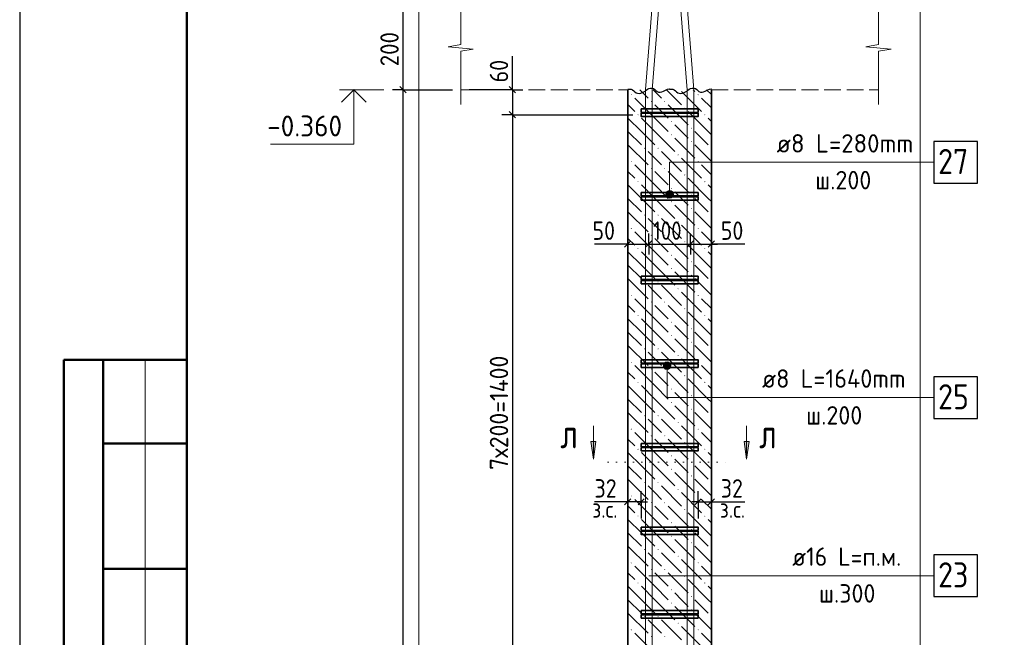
# Model space of a CAD drawing. Header units: millimetres. Extents: x 0 to 42000, y 0 to 29700.
# Tile 3 of 18: x 0 to 11784, y 12181 to 19568. Entities that reach past the tile are written whole.
import ezdxf

# ---------------------------------------------------------------- set-up
doc = ezdxf.new("R2010")
doc.units = ezdxf.units.MM
doc.linetypes.add('______2', pattern=[270, 200, -70])
doc.linetypes.add('______9', pattern=[100, 0, -100])
for name, color, linetype, lineweight in [('S1 Продольная арматура', 7, 'Continuous', 35), ('Standard', 7, 'Continuous', 25), ('ЖБ Перекрытие верхний уровень', 7, '______2', 25), ('ЖБ Пилон', 7, 'Continuous', 35), ('Затяжка', 52, 'Continuous', 25), ('Позиционная метка линия выноска', 7, 'Continuous', 13), ('Примечания', 7, 'Continuous', 13), ('Узлы символ', 7, 'Continuous', 25)]:
    doc.layers.add(name, color=color, linetype=linetype, lineweight=lineweight)
doc.layers.add('Размерная выноска', color=7, linetype='Continuous')
doc.layers.add('Хомут', color=7, linetype='Continuous', lineweight=25, true_color=0x6e3c1e)
doc.styles.add('ISOCPEUR', font='txt')

msp = doc.modelspace()

# ---------------------------------------------------------------- hatches: boundary and pattern name
at = {"layer": 'ЖБ Пилон', "linetype": 'Continuous', "lineweight": 18, "transparency": 33554687}
for points in [[(7313, 18671), (7320, 18677), (7326, 18671), (7320, 18664)], [(8113, 18671), (8120, 18677), (8126, 18671), (8120, 18664)], [(7553, 18591), (7560, 18597), (7566, 18591), (7560, 18584)], [(7713, 18591), (7720, 18597), (7726, 18591), (7720, 18584)], [(7953, 18511), (7960, 18517), (7966, 18511), (7960, 18504)], [(7393, 18431), (7400, 18437), (7406, 18431), (7400, 18424)], [(8193, 18431), (8200, 18437), (8206, 18431), (8200, 18424)], [(7793, 18351), (7800, 18357), (7806, 18351), (7800, 18344)], [(8033, 18271), (8040, 18277), (8046, 18271), (8040, 18264)], [(7793, 18191), (7800, 18197), (7806, 18191), (7800, 18184)], [(7473, 18031), (7480, 18037), (7486, 18031), (7480, 18024)], [(7633, 18031), (7640, 18037), (7646, 18031), (7640, 18024)], [(8033, 18111), (8040, 18117), (8046, 18111), (8040, 18104)], [(8273, 18031), (8278, 18035), (8278, 18026)], [(7873, 17951), (7880, 17957), (7886, 17951), (7880, 17944)], [(7313, 17871), (7320, 17877), (7326, 17871), (7320, 17864)], [(7553, 17791), (7560, 17797), (7566, 17791), (7560, 17784)], [(7713, 17791), (7720, 17797), (7726, 17791), (7720, 17784)], [(8113, 17871), (8120, 17877), (8126, 17871), (8120, 17864)], [(7953, 17711), (7960, 17717), (7966, 17711), (7960, 17704)], [(7393, 17631), (7400, 17637), (7406, 17631), (7400, 17624)], [(8193, 17631), (8200, 17637), (8206, 17631), (8200, 17624)], [(7793, 17551), (7800, 17557), (7806, 17551), (7800, 17544)], [(8033, 17471), (8040, 17477), (8046, 17471), (8040, 17464)], [(7793, 17391), (7800, 17397), (7806, 17391), (7800, 17384)], [(7473, 17231), (7480, 17237), (7486, 17231), (7480, 17224)], [(7633, 17231), (7640, 17237), (7646, 17231), (7640, 17224)], [(8033, 17311), (8040, 17317), (8046, 17311), (8040, 17304)], [(8273, 17231), (8278, 17235), (8278, 17226)], [(7873, 17151), (7880, 17157), (7886, 17151), (7880, 17144)], [(7313, 17071), (7320, 17077), (7326, 17071), (7320, 17064)], [(7553, 16991), (7560, 16997), (7566, 16991), (7560, 16984)], [(7713, 16991), (7720, 16997), (7726, 16991), (7720, 16984)], [(8113, 17071), (8120, 17077), (8126, 17071), (8120, 17064)], [(7953, 16911), (7960, 16917), (7966, 16911), (7960, 16904)], [(7393, 16831), (7400, 16837), (7406, 16831), (7400, 16824)], [(7793, 16751), (7800, 16757), (7806, 16751), (7800, 16744)], [(8193, 16831), (8200, 16837), (8206, 16831), (8200, 16824)], [(8033, 16671), (8040, 16677), (8046, 16671), (8040, 16664)], [(7793, 16591), (7800, 16597), (7806, 16591), (7800, 16584)], [(8033, 16511), (8040, 16517), (8046, 16511), (8040, 16504)], [(7473, 16431), (7480, 16437), (7486, 16431), (7480, 16424)], [(7633, 16431), (7640, 16437), (7646, 16431), (7640, 16424)], [(8273, 16431), (8278, 16435), (8278, 16426)], [(7313, 16271), (7320, 16277), (7326, 16271), (7320, 16264)], [(7873, 16351), (7880, 16357), (7886, 16351), (7880, 16344)], [(8113, 16271), (8120, 16277), (8126, 16271), (8120, 16264)], [(7553, 16191), (7560, 16197), (7566, 16191), (7560, 16184)], [(7713, 16191), (7720, 16197), (7726, 16191), (7720, 16184)], [(7393, 16031), (7400, 16037), (7406, 16031), (7400, 16024)], [(7953, 16111), (7960, 16117), (7966, 16111), (7960, 16104)], [(8193, 16031), (8200, 16037), (8206, 16031), (8200, 16024)], [(7793, 15951), (7800, 15957), (7806, 15951), (7800, 15944)], [(7793, 15791), (7800, 15797), (7806, 15791), (7800, 15784)], [(8033, 15871), (8040, 15877), (8046, 15871), (8040, 15864)], [(8033, 15711), (8040, 15717), (8046, 15711), (8040, 15704)], [(7473, 15631), (7480, 15637), (7486, 15631), (7480, 15624)], [(7633, 15631), (7640, 15637), (7646, 15631), (7640, 15624)], [(7873, 15551), (7880, 15557), (7886, 15551), (7880, 15544)], [(8273, 15631), (8278, 15635), (8278, 15626)], [(7313, 15471), (7320, 15477), (7326, 15471), (7320, 15464)], [(8113, 15471), (8120, 15477), (8126, 15471), (8120, 15464)], [(7553, 15391), (7560, 15397), (7566, 15391), (7560, 15384)], [(7713, 15391), (7720, 15397), (7726, 15391), (7720, 15384)], [(7393, 15231), (7400, 15237), (7406, 15231), (7400, 15224)], [(7953, 15311), (7960, 15317), (7966, 15311), (7960, 15304)], [(8193, 15231), (8200, 15237), (8206, 15231), (8200, 15224)], [(7793, 15151), (7800, 15157), (7806, 15151), (7800, 15144)], [(7793, 14991), (7800, 14997), (7806, 14991), (7800, 14984)], [(8033, 15071), (8040, 15077), (8046, 15071), (8040, 15064)], [(8033, 14911), (8040, 14917), (8046, 14911), (8040, 14904)], [(7473, 14831), (7480, 14837), (7486, 14831), (7480, 14824)], [(7633, 14831), (7640, 14837), (7646, 14831), (7640, 14824)], [(7873, 14751), (7880, 14757), (7886, 14751), (7880, 14744)], [(8273, 14831), (8278, 14835), (8278, 14826)], [(7313, 14671), (7320, 14677), (7326, 14671), (7320, 14664)], [(8113, 14671), (8120, 14677), (8126, 14671), (8120, 14664)], [(7553, 14591), (7560, 14597), (7566, 14591), (7560, 14584)], [(7713, 14591), (7720, 14597), (7726, 14591), (7720, 14584)], [(7953, 14511), (7960, 14517), (7966, 14511), (7960, 14504)], [(7393, 14431), (7400, 14437), (7406, 14431), (7400, 14424)], [(8193, 14431), (8200, 14437), (8206, 14431), (8200, 14424)], [(7793, 14351), (7800, 14357), (7806, 14351), (7800, 14344)], [(8033, 14271), (8040, 14277), (8046, 14271), (8040, 14264)], [(7793, 14191), (7800, 14197), (7806, 14191), (7800, 14184)], [(7473, 14031), (7480, 14037), (7486, 14031), (7480, 14024)], [(7633, 14031), (7640, 14037), (7646, 14031), (7640, 14024)], [(8033, 14111), (8040, 14117), (8046, 14111), (8040, 14104)], [(8273, 14031), (8278, 14035), (8278, 14026)], [(7873, 13951), (7880, 13957), (7886, 13951), (7880, 13944)], [(7313, 13871), (7320, 13877), (7326, 13871), (7320, 13864)], [(7553, 13791), (7560, 13797), (7566, 13791), (7560, 13784)], [(7713, 13791), (7720, 13797), (7726, 13791), (7720, 13784)], [(8113, 13871), (8120, 13877), (8126, 13871), (8120, 13864)], [(7953, 13711), (7960, 13717), (7966, 13711), (7960, 13704)], [(7393, 13631), (7400, 13637), (7406, 13631), (7400, 13624)], [(7793, 13551), (7800, 13557), (7806, 13551), (7800, 13544)], [(8193, 13631), (8200, 13637), (8206, 13631), (8200, 13624)], [(8033, 13471), (8040, 13477), (8046, 13471), (8040, 13464)], [(7793, 13391), (7800, 13397), (7806, 13391), (7800, 13384)], [(8033, 13311), (8040, 13317), (8046, 13311), (8040, 13304)], [(7473, 13231), (7480, 13237), (7486, 13231), (7480, 13224)], [(7633, 13231), (7640, 13237), (7646, 13231), (7640, 13224)], [(8273, 13231), (8278, 13235), (8278, 13226)], [(7873, 13151), (7880, 13157), (7886, 13151), (7880, 13144)], [(7313, 13071), (7320, 13077), (7326, 13071), (7320, 13064)], [(7553, 12991), (7560, 12997), (7566, 12991), (7560, 12984)], [(7713, 12991), (7720, 12997), (7726, 12991), (7720, 12984)], [(8113, 13071), (8120, 13077), (8126, 13071), (8120, 13064)], [(7953, 12911), (7960, 12917), (7966, 12911), (7960, 12904)], [(7393, 12831), (7400, 12837), (7406, 12831), (7400, 12824)], [(7793, 12751), (7800, 12757), (7806, 12751), (7800, 12744)], [(8193, 12831), (8200, 12837), (8206, 12831), (8200, 12824)], [(8033, 12671), (8040, 12677), (8046, 12671), (8040, 12664)], [(7793, 12591), (7800, 12597), (7806, 12591), (7800, 12584)], [(8033, 12511), (8040, 12517), (8046, 12511), (8040, 12504)], [(7473, 12431), (7480, 12437), (7486, 12431), (7480, 12424)], [(7633, 12431), (7640, 12437), (7646, 12431), (7640, 12424)], [(8273, 12431), (8278, 12435), (8278, 12426)], [(7313, 12271), (7320, 12277), (7326, 12271), (7320, 12264)], [(7873, 12351), (7880, 12357), (7886, 12351), (7880, 12344)], [(8113, 12271), (8120, 12277), (8126, 12271), (8120, 12264)], [(7553, 12191), (7560, 12197), (7566, 12191), (7560, 12184)], [(7713, 12191), (7720, 12197), (7726, 12191), (7720, 12184)]]:
    msp.add_hatch(color=7, dxfattribs=at).paths.add_polyline_path(points, flags=16)
at = {"layer": 'Позиционная метка линия выноска', "linetype": 'Continuous', "lineweight": 13, "transparency": 33554687}
for points in [[(7817, 17503), (7739, 17503), (7733, 17480)], [(7817, 17503), (7733, 17480), (7823, 17480)], [(7823, 17480), (7733, 17480), (7739, 17458)], [(7800, 17519), (7755, 17519), (7739, 17503)], [(7800, 17519), (7739, 17503), (7817, 17503)], [(7823, 17480), (7739, 17458), (7817, 17458)], [(7817, 17458), (7739, 17458), (7755, 17441)], [(7755, 17519), (7800, 17519), (7778, 17525)], [(7817, 17458), (7755, 17441), (7800, 17441)], [(7800, 17441), (7755, 17441), (7778, 17435)], [(7703, 15430), (7793, 15430), (7787, 15453)], [(7703, 15430), (7787, 15453), (7709, 15453)], [(7709, 15453), (7787, 15453), (7770, 15469)], [(7709, 15453), (7770, 15469), (7725, 15469)], [(7725, 15469), (7770, 15469), (7748, 15475)], [(7709, 15408), (7793, 15430), (7703, 15430)], [(7709, 15408), (7787, 15408), (7793, 15430)], [(7725, 15391), (7787, 15408), (7709, 15408)], [(7725, 15391), (7770, 15391), (7787, 15408)], [(7770, 15391), (7725, 15391), (7748, 15385)]]:
    msp.add_hatch(color=7, dxfattribs=at).paths.add_polyline_path(points)
at = {"layer": 'Узлы символ', "linetype": 'Continuous', "lineweight": 13, "transparency": 33554687}
for points in [[(6896, 14522), (6866, 14312), (6836, 14522)], [(8730, 14522), (8700, 14312), (8670, 14522)]]:
    msp.add_hatch(color=7, dxfattribs=at).paths.add_polyline_path(points, flags=16)

# ---------------------------------------------------------------- linework, layer by layer
at = {"layer": 'S1 Продольная арматура', "color": 7, "linetype": 'Continuous', "lineweight": 18, "transparency": 33554687}
for points in [[(7488, 5030), (7488, 18734), (7568, 19734), (7568, 26380), (7648, 26380), (7648, 19731), (7568, 18730), (7568, 5030), (7488, 5030)], [(7488, 5030), (7488, 18734), (7568, 19734), (7568, 26380), (7648, 26380), (7648, 19731), (7568, 18730), (7568, 5030), (7488, 5030)], [(7488, 5030), (7488, 18734), (7568, 19734), (7568, 26380), (7648, 26380), (7648, 19731), (7568, 18730), (7568, 5030), (7488, 5030)], [(7488, 5030), (7488, 18734), (7568, 19734), (7568, 26380), (7648, 26380), (7648, 19731), (7568, 18730), (7568, 5030), (7488, 5030)], [(7488, 5030), (7488, 18734), (7568, 19734), (7568, 26380), (7648, 26380), (7648, 19731), (7568, 18730), (7568, 5030), (7488, 5030)], [(7488, 5030), (7488, 18734), (7568, 19734), (7568, 26380), (7648, 26380), (7648, 19731), (7568, 18730), (7568, 5030), (7488, 5030)], [(7988, 5030), (7988, 18730), (7908, 19731), (7908, 26380), (7988, 26380), (7988, 19734), (8068, 18734), (8068, 5030), (7988, 5030)], [(7988, 5030), (7988, 18730), (7908, 19731), (7908, 26380), (7988, 26380), (7988, 19734), (8068, 18734), (8068, 5030), (7988, 5030)], [(7988, 5030), (7988, 18730), (7908, 19731), (7908, 26380), (7988, 26380), (7988, 19734), (8068, 18734), (8068, 5030), (7988, 5030)], [(7988, 5030), (7988, 18730), (7908, 19731), (7908, 26380), (7988, 26380), (7988, 19734), (8068, 18734), (8068, 5030), (7988, 5030)], [(7988, 5030), (7988, 18730), (7908, 19731), (7908, 26380), (7988, 26380), (7988, 19734), (8068, 18734), (8068, 5030), (7988, 5030)], [(7988, 5030), (7988, 18730), (7908, 19731), (7908, 26380), (7988, 26380), (7988, 19734), (8068, 18734), (8068, 5030), (7988, 5030)]]:
    msp.add_lwpolyline(points, dxfattribs=at)
at = {"layer": 'S1 Продольная арматура', "color": 7, "linetype": 'Continuous', "lineweight": 25, "transparency": 33554687}
msp.add_lwpolyline([(10941, 12668), (11461, 12668), (11461, 13168), (10941, 13168), (10941, 12668)], dxfattribs=at)
at = {"layer": 'Standard', "color": 7, "linetype": 'Continuous', "lineweight": 25, "transparency": 33554687}
for p, q in [((2000, 29200), (2000, 1058)), ((4549, 18768), (4624, 18693)), ((5859, 18768), (5934, 18693)), ((5859, 18468), (5934, 18393)), ((7240, 16848), (7315, 16923)), ((7490, 16848), (7565, 16923)), ((7990, 16848), (8065, 16923)), ((8240, 16848), (8315, 16923)), ((7315, 13839), (7240, 13764)), ((7475, 13839), (7400, 13764)), ((8080, 13764), (8155, 13839)), ((8240, 13764), (8315, 13839))]:
    msp.add_line(p, q, dxfattribs=at)
at = {"layer": 'Standard', "color": 7, "linetype": 'Continuous', "lineweight": -3, "transparency": 33554687}
for p, q in [((4586, 19730), (4586, 18730)), ((5896, 18730), (5896, 18805)), ((4586, 18730), (4461, 18730)), ((4586, 18730), (4711, 18730)), ((4586, 18730), (5178, 18730)), ((4586, 18730), (4586, 5030)), ((5896, 18730), (5771, 18730)), ((5896, 18730), (6021, 18730)), ((5896, 18730), (5896, 18430)), ((5896, 18430), (5771, 18430)), ((5896, 18430), (6021, 18430)), ((5896, 18430), (7338, 18430)), ((5896, 18430), (5896, 11430)), ((7278, 16885), (7278, 17010)), ((7528, 16885), (7528, 17010)), ((8028, 16885), (8028, 17010)), ((8278, 16885), (8278, 17010)), ((7278, 16885), (7203, 16885)), ((7278, 16885), (7278, 16760)), ((7278, 16885), (7278, 16885)), ((7278, 16885), (7528, 16885)), ((7528, 16885), (7528, 16760)), ((7528, 16885), (7528, 16885)), ((7528, 16885), (8028, 16885)), ((8028, 16885), (8028, 16760)), ((8028, 16885), (8028, 16885)), ((8028, 16885), (8278, 16885)), ((8278, 16885), (8278, 16760)), ((8278, 16885), (8278, 16885)), ((8278, 16885), (8353, 16885)), ((7278, 13802), (7278, 13927)), ((7438, 13802), (7438, 13927)), ((8118, 13802), (8118, 13927)), ((8278, 13802), (8278, 13927)), ((7278, 13802), (7203, 13802)), ((7278, 13802), (7278, 13677)), ((7278, 13802), (7278, 13802)), ((7438, 13802), (7278, 13802)), ((7438, 13802), (7438, 13677)), ((7438, 13802), (7438, 13600)), ((7438, 13802), (7513, 13802)), ((8118, 13802), (8043, 13802)), ((8118, 13802), (8118, 13677)), ((8118, 13802), (8118, 13600)), ((8118, 13802), (8278, 13802)), ((8278, 13802), (8278, 13677)), ((8278, 13802), (8278, 13802)), ((8278, 13802), (8353, 13802))]:
    msp.add_line(p, q, dxfattribs=at)
at = {"layer": 'Standard', "color": 7, "linetype": 'Continuous', "lineweight": 13, "transparency": 33554687}
for p, q in [((4356, 18730), (3826, 18730)), ((1500, 15500), (1500, 9000))]:
    msp.add_line(p, q, dxfattribs=at)
at = {"layer": 'Standard', "color": 7, "linetype": 'Continuous', "lineweight": 50, "transparency": 33554687}
for p, q in [((6, 15500), (0, 15500)), ((2000, 15500), (527, 15500)), ((527, 15500), (527, 9000)), ((527, 15500), (527, 9000)), ((1000, 15500), (1000, 9000)), ((2000, 14500), (1000, 14500)), ((2000, 13000), (1000, 13000))]:
    msp.add_line(p, q, dxfattribs=at)
at = {"layer": 'Standard', "color": 7, "linetype": 'Continuous', "lineweight": 25, "transparency": 33554687}
msp.add_lwpolyline([(0, 0), (42000, 0), (42000, 29700), (0, 29700), (0, 0)], close=True, dxfattribs=at)
at = {"layer": 'Standard', "color": 7, "linetype": 'Continuous', "lineweight": 50, "transparency": 33554687}
msp.add_lwpolyline([(2000, 29200), (41500, 29200), (41500, 500), (2000, 500), (2000, 29200)], close=True, dxfattribs=at)
at = {"layer": 'Standard', "color": 7, "linetype": 'Continuous', "lineweight": 13, "transparency": 33554687}
for points in [[(23000, 29200), (2000, 29200), (2000, 500), (23000, 500), (23000, 29200)], [(4000, 18730), (4000, 18080), (3000, 18080)]]:
    msp.add_lwpolyline(points, dxfattribs=at)
at = {"layer": 'Standard', "color": 254, "linetype": 'Continuous', "lineweight": 13, "true_color": 0xc4c4ff, "transparency": 33554687}
msp.add_lwpolyline([(4778, 1530), (10778, 1530), (10778, 27230), (4778, 27230), (4778, 1530)], dxfattribs=at)
at = {"layer": 'Standard', "color": 7, "linetype": 'Continuous', "lineweight": 35, "transparency": 33554687}
msp.add_lwpolyline([(4148, 18582), (4000, 18730), (3852, 18582)], dxfattribs=at)
at = {"layer": 'Standard', "color": 7, "linetype": 'Continuous', "lineweight": -3, "transparency": 33554687}
msp.add_lwpolyline([(5896, 18730), (5879, 18730), (5879, 18730), (5879, 18730), (5879, 18730), (5879, 18730), (5879, 18730), (5378, 18730)], dxfattribs=at)
at = {"layer": 'ЖБ Перекрытие верхний уровень', "color": 7, "linetype": '______2', "lineweight": 18, "transparency": 33554687}
for p, q in [((5278, 18730), (7278, 18730)), ((8278, 18730), (10278, 18730))]:
    msp.add_line(p, q, dxfattribs=at)
at = {"layer": 'ЖБ Пилон', "color": 7, "linetype": 'Continuous', "lineweight": 35, "transparency": 33554687}
for p, q in [((7278, 18730), (7278, 5030)), ((8278, 5030), (8278, 18730))]:
    msp.add_line(p, q, dxfattribs=at)
at = {"layer": 'ЖБ Пилон', "color": 9, "linetype": 'Continuous', "lineweight": 18, "true_color": 0xc7c7c7, "transparency": 33554687}
for p, q in [((7278, 18712), (7280, 18711)), ((7600, 18391), (7360, 18631)), ((7420, 18730), (7520, 18631)), ((7600, 18711), (7580, 18730)), ((7680, 18631), (7600, 18711)), ((7740, 18730), (7920, 18551)), ((7920, 18711), (8160, 18471)), ((8060, 18730), (8080, 18711)), ((8278, 18512), (8160, 18631)), ((8220, 18730), (8278, 18672)), ((7278, 18552), (7360, 18471)), ((7600, 18551), (7760, 18391)), ((7760, 18551), (8000, 18311)), ((7440, 18231), (7278, 18392)), ((7440, 18391), (7600, 18231)), ((7600, 18391), (7760, 18231)), ((8240, 18231), (8000, 18471)), ((8240, 18391), (8278, 18352)), ((7920, 18231), (7840, 18311)), ((7280, 18231), (7440, 18071)), ((7440, 18231), (7600, 18071)), ((7600, 18231), (7840, 17991)), ((7840, 18151), (8080, 17911)), ((8000, 18151), (7920, 18231)), ((8080, 18231), (8240, 18071)), ((8240, 18231), (8278, 18192)), ((7280, 18071), (7520, 17831)), ((8080, 18071), (8278, 17872)), ((7278, 17912), (7280, 17911)), ((7600, 17911), (7520, 17991)), ((7680, 17991), (7920, 17751)), ((7600, 17591), (7360, 17831)), ((7680, 17831), (7600, 17911)), ((7920, 17911), (8160, 17671)), ((8278, 17712), (8160, 17831)), ((7278, 17752), (7360, 17671)), ((7600, 17751), (7760, 17591)), ((7760, 17751), (8000, 17511)), ((7440, 17431), (7278, 17592)), ((7440, 17591), (7600, 17431)), ((7600, 17591), (7760, 17431)), ((8240, 17431), (8000, 17671)), ((8240, 17591), (8278, 17552)), ((7920, 17431), (7840, 17511)), ((7280, 17431), (7440, 17271)), ((7440, 17431), (7600, 17271)), ((7600, 17431), (7840, 17191)), ((7840, 17351), (8080, 17111)), ((8000, 17351), (7920, 17431)), ((8080, 17431), (8240, 17271)), ((8240, 17431), (8278, 17392)), ((7280, 17271), (7520, 17031)), ((8080, 17271), (8278, 17072)), ((7278, 17112), (7280, 17111)), ((7600, 17111), (7520, 17191)), ((7680, 17031), (7600, 17111)), ((7680, 17191), (7920, 16951)), ((7920, 17111), (8160, 16871)), ((7600, 16791), (7360, 17031)), ((8278, 16912), (8160, 17031)), ((7278, 16952), (7360, 16871)), ((7600, 16951), (7760, 16791)), ((7760, 16951), (8000, 16711)), ((8240, 16631), (8000, 16871)), ((7440, 16631), (7278, 16792)), ((7440, 16791), (7600, 16631)), ((7600, 16791), (7760, 16631)), ((8240, 16791), (8278, 16752)), ((7280, 16631), (7440, 16471)), ((7440, 16631), (7600, 16471)), ((7600, 16631), (7840, 16391)), ((7920, 16631), (7840, 16711)), ((8000, 16551), (7920, 16631)), ((8080, 16631), (8240, 16471)), ((8240, 16631), (8278, 16592)), ((7840, 16551), (8080, 16311)), ((7280, 16471), (7520, 16231)), ((7600, 16311), (7520, 16391)), ((7680, 16391), (7920, 16151)), ((8080, 16471), (8278, 16272)), ((7278, 16312), (7280, 16311)), ((7680, 16231), (7600, 16311)), ((7920, 16311), (8160, 16071)), ((7278, 16152), (7360, 16071)), ((7600, 15991), (7360, 16231)), ((7600, 16151), (7760, 15991)), ((7760, 16151), (8000, 15911)), ((8278, 16112), (8160, 16231)), ((8240, 15831), (8000, 16071)), ((7440, 15831), (7278, 15992)), ((7440, 15991), (7600, 15831)), ((7600, 15991), (7760, 15831)), ((7920, 15831), (7840, 15911)), ((8240, 15991), (8278, 15952)), ((7280, 15831), (7440, 15671)), ((7440, 15831), (7600, 15671)), ((7600, 15831), (7840, 15591)), ((8000, 15751), (7920, 15831)), ((8080, 15831), (8240, 15671)), ((8240, 15831), (8278, 15792)), ((7840, 15751), (8080, 15511)), ((7280, 15671), (7520, 15431)), ((7600, 15511), (7520, 15591)), ((7680, 15591), (7920, 15351)), ((8080, 15671), (8278, 15472)), ((7278, 15512), (7280, 15511)), ((7680, 15431), (7600, 15511)), ((7920, 15511), (8160, 15271)), ((7278, 15352), (7360, 15271)), ((7600, 15191), (7360, 15431)), ((7600, 15351), (7760, 15191)), ((7760, 15351), (8000, 15111)), ((8278, 15312), (8160, 15431)), ((8240, 15031), (8000, 15271)), ((7440, 15031), (7278, 15192)), ((7440, 15191), (7600, 15031)), ((7600, 15191), (7760, 15031)), ((7920, 15031), (7840, 15111)), ((8240, 15191), (8278, 15152)), ((7280, 15031), (7440, 14871)), ((7440, 15031), (7600, 14871)), ((7600, 15031), (7840, 14791)), ((8000, 14951), (7920, 15031)), ((8080, 15031), (8240, 14871)), ((8240, 15031), (8278, 14992)), ((7280, 14871), (7520, 14631)), ((7840, 14951), (8080, 14711)), ((8080, 14871), (8278, 14672)), ((7600, 14711), (7520, 14791)), ((7680, 14791), (7920, 14551)), ((7278, 14712), (7280, 14711)), ((7600, 14391), (7360, 14631)), ((7680, 14631), (7600, 14711)), ((7920, 14711), (8160, 14471)), ((8278, 14512), (8160, 14631)), ((7278, 14552), (7360, 14471)), ((7600, 14551), (7760, 14391)), ((7760, 14551), (8000, 14311)), ((7440, 14231), (7278, 14392)), ((7440, 14391), (7600, 14231)), ((7600, 14391), (7760, 14231)), ((8240, 14231), (8000, 14471)), ((8240, 14391), (8278, 14352)), ((7920, 14231), (7840, 14311)), ((7280, 14231), (7440, 14071)), ((7440, 14231), (7600, 14071)), ((7600, 14231), (7840, 13991)), ((7840, 14151), (8080, 13911)), ((8000, 14151), (7920, 14231)), ((8080, 14231), (8240, 14071)), ((8240, 14231), (8278, 14192)), ((7280, 14071), (7520, 13831)), ((8080, 14071), (8278, 13872)), ((7278, 13912), (7280, 13911)), ((7600, 13911), (7520, 13991)), ((7680, 13831), (7600, 13911)), ((7680, 13991), (7920, 13751)), ((7920, 13911), (8160, 13671)), ((7600, 13591), (7360, 13831)), ((8278, 13712), (8160, 13831)), ((7278, 13752), (7360, 13671)), ((7600, 13751), (7760, 13591)), ((7760, 13751), (8000, 13511)), ((8240, 13431), (8000, 13671)), ((7440, 13431), (7278, 13592)), ((7440, 13591), (7600, 13431)), ((7600, 13591), (7760, 13431)), ((8240, 13591), (8278, 13552)), ((7920, 13431), (7840, 13511)), ((7280, 13431), (7440, 13271)), ((7440, 13431), (7600, 13271)), ((7600, 13431), (7840, 13191)), ((7840, 13351), (8080, 13111)), ((8000, 13351), (7920, 13431)), ((8080, 13431), (8240, 13271)), ((8240, 13431), (8278, 13392)), ((7280, 13271), (7520, 13031)), ((8080, 13271), (8278, 13072)), ((7278, 13112), (7280, 13111)), ((7600, 13111), (7520, 13191)), ((7680, 13031), (7600, 13111)), ((7680, 13191), (7920, 12951)), ((7920, 13111), (8160, 12871)), ((7600, 12791), (7360, 13031)), ((8278, 12912), (8160, 13031)), ((7278, 12952), (7360, 12871)), ((7600, 12951), (7760, 12791)), ((7760, 12951), (8000, 12711)), ((8240, 12631), (8000, 12871)), ((7440, 12631), (7278, 12792)), ((7440, 12791), (7600, 12631)), ((7600, 12791), (7760, 12631)), ((8240, 12791), (8278, 12752)), ((7280, 12631), (7440, 12471)), ((7440, 12631), (7600, 12471)), ((7600, 12631), (7840, 12391)), ((7920, 12631), (7840, 12711)), ((8000, 12551), (7920, 12631)), ((8080, 12631), (8240, 12471)), ((8240, 12631), (8278, 12592)), ((7840, 12551), (8080, 12311)), ((7280, 12471), (7520, 12231)), ((7600, 12311), (7520, 12391)), ((7680, 12391), (7920, 12151)), ((8080, 12471), (8278, 12272)), ((7278, 12312), (7280, 12311)), ((7680, 12231), (7600, 12311)), ((7920, 12311), (8160, 12071)), ((7600, 11991), (7360, 12231)), ((8278, 12112), (8160, 12231))]:
    msp.add_line(p, q, dxfattribs=at)
at = {"layer": 'Затяжка', "color": 7, "linetype": 'Continuous', "lineweight": 35, "transparency": 33554687}
for points in [[(7438, 18500), (8118, 18500), (8118, 18460), (7438, 18460), (7438, 18500)], [(7438, 18500), (8118, 18500), (8118, 18460), (7438, 18460), (7438, 18500)], [(7438, 17500), (8118, 17500), (8118, 17460), (7438, 17460), (7438, 17500)], [(7438, 17500), (8118, 17500), (8118, 17460), (7438, 17460), (7438, 17500)], [(7438, 16500), (8118, 16500), (8118, 16460), (7438, 16460), (7438, 16500)], [(7438, 16500), (8118, 16500), (8118, 16460), (7438, 16460), (7438, 16500)], [(7438, 15500), (8118, 15500), (8118, 15460), (7438, 15460), (7438, 15500)], [(7438, 15500), (8118, 15500), (8118, 15460), (7438, 15460), (7438, 15500)], [(7438, 14500), (8118, 14500), (8118, 14460), (7438, 14460), (7438, 14500)], [(7438, 14500), (8118, 14500), (8118, 14460), (7438, 14460), (7438, 14500)], [(7438, 13500), (8118, 13500), (8118, 13460), (7438, 13460), (7438, 13500)], [(7438, 13500), (8118, 13500), (8118, 13460), (7438, 13460), (7438, 13500)], [(7438, 12500), (8118, 12500), (8118, 12460), (7438, 12460), (7438, 12500)], [(7438, 12500), (8118, 12500), (8118, 12460), (7438, 12460), (7438, 12500)]]:
    msp.add_lwpolyline(points, dxfattribs=at)
at = {"layer": 'Затяжка', "color": 7, "linetype": 'Continuous', "lineweight": 25, "transparency": 33554687}
msp.add_lwpolyline([(10941, 17612), (11461, 17612), (11461, 18112), (10941, 18112), (10941, 17612)], dxfattribs=at)
at = {"layer": 'Позиционная метка линия выноска', "color": 7, "linetype": 'Continuous', "lineweight": 13, "transparency": 33554687}
for p, q in [((7733, 17480), (7733, 17480)), ((7778, 17525), (7778, 17525)), ((7823, 17480), (7823, 17480)), ((7778, 17435), (7778, 17435)), ((7748, 15475), (7748, 15475)), ((7703, 15430), (7703, 15430)), ((7748, 15385), (7748, 15385)), ((7793, 15430), (7793, 15430)), ((7528, 12918), (10941, 12918))]:
    msp.add_line(p, q, dxfattribs=at)
for points in [[(10941, 17862), (7778, 17862), (7778, 17480)], [(10941, 15048), (7748, 15048), (7748, 15430)]]:
    msp.add_lwpolyline(points, dxfattribs=at)
for centre in [(7778, 17480), (7748, 15430)]:
    msp.add_circle(centre, 45, dxfattribs=at)
at = {"layer": 'Примечания', "color": 7, "linetype": 'Continuous', "lineweight": 13, "transparency": 33554687}
for p, q in [((5278, 19905), (5278, 19271)), ((10278, 19905), (10278, 19271)), ((5278, 19271), (5128, 19244)), ((5128, 19244), (5428, 19217)), ((5428, 19217), (5278, 19190)), ((10278, 19271), (10128, 19244)), ((10128, 19244), (10428, 19217)), ((10428, 19217), (10278, 19190)), ((5278, 19190), (5278, 18555)), ((10278, 19190), (10278, 18555)), ((5278, 18555), (5278, 18555)), ((10278, 18555), (10278, 18555))]:
    msp.add_line(p, q, dxfattribs=at)
at = {"layer": 'Примечания', "color": 7, "linetype": 'Continuous', "lineweight": 25, "transparency": 33554687}
msp.add_line((8278, 18739), (8278, 18739), dxfattribs=at)
for points in [[(7278, 18739), (7296, 18739), (7316, 18736), (7334, 18730), (7349, 18719), (7361, 18706), (7376, 18695), (7394, 18688), (7414, 18684), (7433, 18689), (7451, 18696), (7469, 18704), (7484, 18715), (7498, 18726), (7512, 18737), (7529, 18746), (7548, 18751), (7568, 18751), (7587, 18745), (7602, 18735), (7615, 18722), (7629, 18711), (7646, 18702), (7666, 18700), (7685, 18705), (7703, 18713), (7720, 18721), (7737, 18729), (7754, 18737), (7774, 18741), (7778, 18742)], [(7778, 18739), (7796, 18739), (7816, 18736), (7834, 18730), (7849, 18719), (7861, 18706), (7876, 18695), (7894, 18688), (7914, 18684), (7933, 18689), (7951, 18696), (7969, 18704), (7984, 18715), (7998, 18726), (8012, 18737), (8029, 18746), (8048, 18751), (8068, 18751), (8087, 18745), (8102, 18735), (8115, 18722), (8129, 18711), (8146, 18702), (8166, 18700), (8185, 18705), (8203, 18713), (8220, 18721), (8237, 18729), (8254, 18737), (8274, 18741), (8278, 18742)]]:
    msp.add_lwpolyline(points, dxfattribs=at)
at = {"layer": 'Размерная выноска', "color": 7, "linetype": 'Continuous', "lineweight": -3, "transparency": 33554687}
for p, q in [((5896, 18730), (5896, 19130)), ((7278, 16885), (6878, 16885)), ((8678, 16885), (8278, 16885)), ((7278, 13802), (6878, 13802)), ((8278, 13802), (8678, 13802))]:
    msp.add_line(p, q, dxfattribs=at)
at = {"layer": 'Узлы символ', "color": 7, "linetype": 'Continuous', "lineweight": 13, "transparency": 33554687}
for p, q in [((6866, 14312), (6866, 14712)), ((8700, 14312), (8700, 14712)), ((6866, 14312), (6836, 14522)), ((6836, 14522), (6896, 14522)), ((6866, 14522), (6866, 14537)), ((6896, 14522), (6866, 14312)), ((8700, 14312), (8670, 14522)), ((8670, 14522), (8730, 14522)), ((8700, 14522), (8700, 14537)), ((8730, 14522), (8700, 14312)), ((6866, 14312), (6866, 14312)), ((6866, 14312), (6866, 14312)), ((6866, 14312), (6866, 14312)), ((8700, 14312), (8700, 14312)), ((8700, 14312), (8700, 14312)), ((8700, 14312), (8700, 14312))]:
    msp.add_line(p, q, dxfattribs=at)
at = {"layer": 'Узлы символ', "color": 7, "linetype": '______9', "lineweight": 13, "transparency": 33554687}
msp.add_line((7044, 14274), (8494, 14274), dxfattribs=at)
at = {"layer": 'Хомут', "color": 7, "linetype": 'Continuous', "lineweight": 35, "transparency": 33554687}
for points in [[(7438, 18450), (8118, 18450), (8118, 18410), (7438, 18410), (7438, 18450)], [(7438, 18450), (8118, 18450), (8118, 18410), (7438, 18410), (7438, 18450)], [(7438, 17450), (8118, 17450), (8118, 17410), (7438, 17410), (7438, 17450)], [(7438, 17450), (8118, 17450), (8118, 17410), (7438, 17410), (7438, 17450)], [(7438, 16450), (8118, 16450), (8118, 16410), (7438, 16410), (7438, 16450)], [(7438, 16450), (8118, 16450), (8118, 16410), (7438, 16410), (7438, 16450)], [(7438, 15450), (8118, 15450), (8118, 15410), (7438, 15410), (7438, 15450)], [(7438, 15450), (8118, 15450), (8118, 15410), (7438, 15410), (7438, 15450)], [(7438, 14450), (8118, 14450), (8118, 14410), (7438, 14410), (7438, 14450)], [(7438, 14450), (8118, 14450), (8118, 14410), (7438, 14410), (7438, 14450)], [(7438, 13450), (8118, 13450), (8118, 13410), (7438, 13410), (7438, 13450)], [(7438, 13450), (8118, 13450), (8118, 13410), (7438, 13410), (7438, 13450)], [(7438, 12450), (8118, 12450), (8118, 12410), (7438, 12410), (7438, 12450)], [(7438, 12450), (8118, 12450), (8118, 12410), (7438, 12410), (7438, 12450)]]:
    msp.add_lwpolyline(points, dxfattribs=at)
at = {"layer": 'Хомут', "color": 7, "linetype": 'Continuous', "lineweight": 25, "transparency": 33554687}
msp.add_lwpolyline([(10941, 14798), (11461, 14798), (11461, 15298), (10941, 15298), (10941, 14798)], dxfattribs=at)

# ---------------------------------------------------------------- texts
at = {"layer": 'S1 Продольная арматура', "color": 7, "linetype": 'Continuous', "lineweight": 13, "transparency": 33554687, "attachment_point": 7, "style": 'ISOCPEUR'}
for s, insert, char_height, width in [('\\W0.94;ø16 L=п.м. ', (9246, 13036), 220, 1599.15), ('\\W0.87;23', (10991, 12778), 300, 550.81), ('\\W0.95;ш.300 ', (9565, 12596), 220, 962.13)]:
    msp.add_mtext(s, dxfattribs=dict(at, insert=insert, char_height=char_height, width=width))
at = {"layer": 'Standard', "color": 7, "linetype": 'Continuous', "lineweight": 25, "transparency": 33554687, "char_height": 220, "attachment_point": 7, "rotation": 90, "style": 'ISOCPEUR'}
for s, insert, width in [('\\W0.91;200', (4536, 19010), 562), ('\\W0.87;60', (5846, 18818), 403.92), ('\\W0.94;7х200=1400', (5846, 14182), 1620.84)]:
    msp.add_mtext(s, dxfattribs=dict(at, insert=insert, width=width))
at = {"layer": 'Standard', "color": 7, "linetype": 'Continuous', "lineweight": 25, "transparency": 33554687, "attachment_point": 7, "style": 'ISOCPEUR'}
for s, insert, char_height, width in [('\\W0.95;-0.360', (2962, 18172), 250, 1067.86), ('\\W0.87;50', (6854, 16935), 220, 403.92), ('\\W0.83;100', (7580, 16935), 220, 508.57), ('\\W0.87;50', (8390, 16935), 220, 403.94), ('\\W0.87;32', (6879, 13852), 220, 403.93), ('\\W0.87;32', (8390, 13852), 220, 403.94)]:
    msp.add_mtext(s, dxfattribs=dict(at, insert=insert, char_height=char_height, width=width))
at = {"layer": 'Standard', "color": 7, "linetype": 'Continuous', "lineweight": 18, "transparency": 33554687, "char_height": 200, "width": 459.94, "attachment_point": 7, "style": 'ISOCPEUR'}
for insert in [(6852, 13611), (8379, 13611)]:
    msp.add_mtext('\\W0.90;з.с.', dxfattribs=dict(at, insert=insert))
at = {"layer": 'Затяжка', "color": 7, "linetype": 'Continuous', "lineweight": 13, "transparency": 33554687, "attachment_point": 7, "style": 'ISOCPEUR'}
for s, insert, char_height, width in [('\\W0.98;ø8 L=280mm ', (9058, 17979), 220, 1888.53), ('\\W0.87;27', (10991, 17722), 300, 550.81), ('\\W0.95;ш.200 ', (9520, 17539), 220, 962.12)]:
    msp.add_mtext(s, dxfattribs=dict(at, insert=insert, char_height=char_height, width=width))
at = {"layer": 'Узлы символ', "color": 7, "linetype": 'Continuous', "lineweight": 35, "transparency": 33554687, "char_height": 350, "width": 380.82, "attachment_point": 7, "style": 'ISOCPEUR'}
for insert in [(6471, 14441), (8850, 14441)]:
    msp.add_mtext('\\W0.78;л', dxfattribs=dict(at, insert=insert))
at = {"layer": 'Хомут', "color": 7, "linetype": 'Continuous', "lineweight": 13, "transparency": 33554687, "attachment_point": 7, "style": 'ISOCPEUR'}
for s, insert, char_height, width in [('\\W0.96;ø8 L=1640mm ', (8884, 15166), 220, 2018.4), ('\\W0.87;25', (10991, 14908), 300, 550.81), ('\\W0.95;ш.200 ', (9412, 14726), 220, 962.12)]:
    msp.add_mtext(s, dxfattribs=dict(at, insert=insert, char_height=char_height, width=width))

doc.saveas('drawing.dxf')
